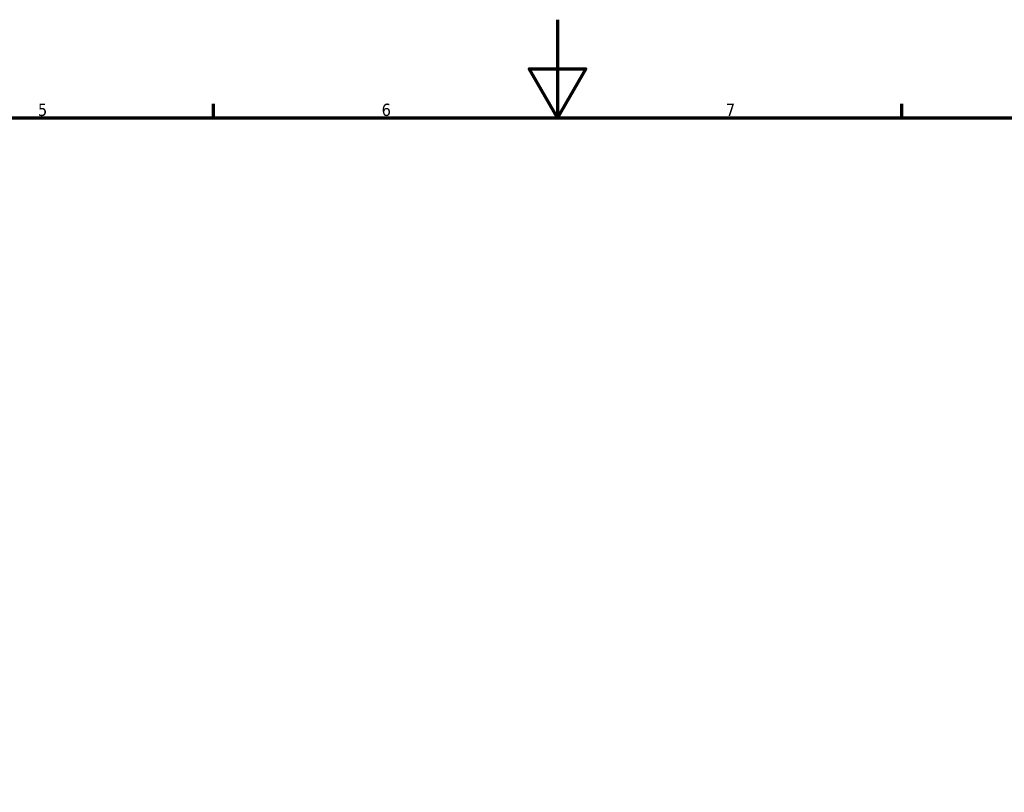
# Model space of a CAD drawing. Header units: millimetres. Extents: x -117 to 1279, y -169 to 886.
# Tile 3 of 8: x 311 to 511, y 437 to 594. Entities that reach past the tile are written whole.
import ezdxf

# ---------------------------------------------------------------- set-up
doc = ezdxf.new("R2010")
doc.units = ezdxf.units.MM
doc.layers.add('Border (ISO)', color=7, linetype='Continuous', lineweight=70)
doc.styles.add('Note Text (ISO)', font='tahoma.ttf')

# ---------------------------------------------------------------- blocks, each defined once
blk = doc.blocks.new('Borders Default Border')
at = {"layer": 'Border (ISO)'}
for p, q in [((350.42, 574), (350.42, 576.9)), ((490.58, 574), (490.58, 576.9))]:
    blk.add_line(p, q, dxfattribs=at)
at = {"layer": 'Border (ISO)', "flags": 128}
for points in [[(420.5, 594), (420.5, 574), (414.73, 584), (426.27, 584), (420.5, 574)], [(20, 20), (20, 574), (821, 574), (821, 20), (20, 20)]]:
    blk.add_lwpolyline(points, dxfattribs=at)
at = {"layer": 'Border (ISO)', "color": 232, "true_color": 0xca0064, "char_height": 2.5, "attachment_point": 7, "style": 'Note Text (ISO)'}
for s, insert in [('5', (314.64, 574.35)), ('6', (384.66, 574.35)), ('7', (454.77, 574.4))]:
    blk.add_mtext(s, dxfattribs=dict(at, insert=insert))

msp = doc.modelspace()

# ---------------------------------------------------------------- block references
msp.add_blockref('Borders Default Border', (0, 0))

doc.saveas('drawing.dxf')
